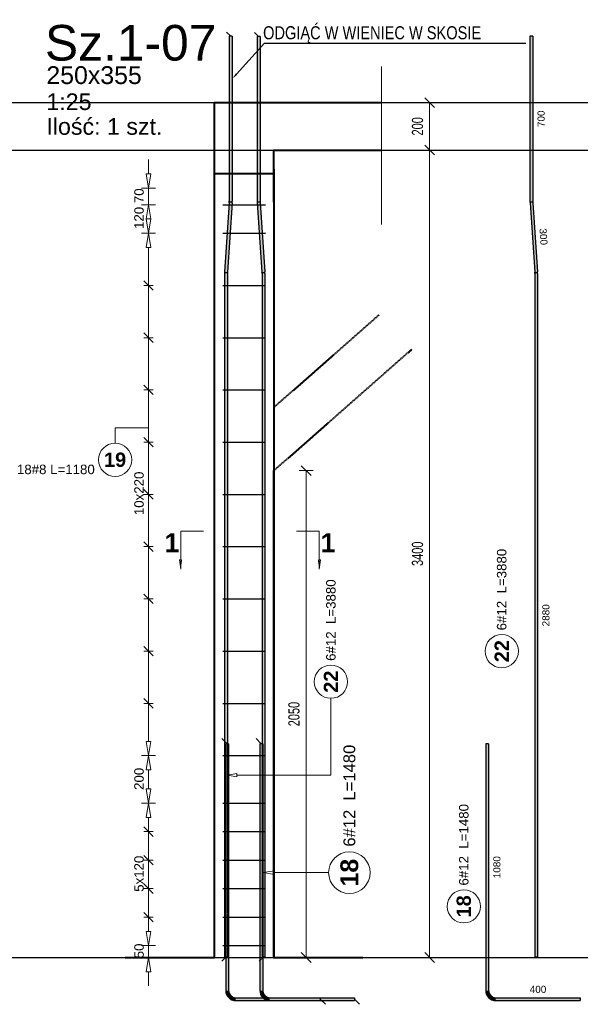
# Model space of a CAD drawing. Extents: x 3922 to 466978, y -142912 to 64503.
# Tile 43 of 62: x 421604 to 423966, y -123379 to -119233. Entities that reach past the tile are written whole.
import ezdxf
from ezdxf import colors
from ezdxf.entities.mleader import LeaderData, LeaderLine
from ezdxf.enums import TextEntityAlignment as Align
from ezdxf.math import Vec2, Vec3

# ---------------------------------------------------------------- set-up
doc = ezdxf.new("R2010")
doc.units = 0
doc.header["$LTSCALE"] = 10
doc.header["$MEASUREMENT"] = 0
doc.linetypes.add('HIDDEN', pattern=[0.375, 0.25, -0.125])
for name, color, linetype, lineweight in [('P-Linia1', 3, 'Continuous', 40), ('P-Linia3', 6, 'Continuous', 60), ('P-Opis', 1, 'Continuous', 18), ('P-Przerywana', 13, 'HIDDEN', 9), ('P-Wymiar', 254, 'Continuous', 9), ('RCAD_deskowanie', 3, 'Continuous', 40)]:
    doc.layers.add(name, color=color, linetype=linetype, lineweight=lineweight)
for name, color, linetype in [('RCAD_kształt pręta', 7, 'Continuous'), ('RCAD_opis kształtu pręta', 7, 'Continuous'), ('RCAD_opis rozkładu', 7, 'Continuous'), ('RCAD_pręt wyrzucony', 130, 'Continuous'), ('RCAD_rozkład pręta', 7, 'Continuous'), ('RCAD_symbole graficzne', 7, 'Continuous')]:
    doc.layers.add(name, color=color, linetype=linetype)
doc.styles.add('_Fd Opis', font='arial.ttf')
doc.styles.add('ROMANS', font='arial.ttf', dxfattribs={"width": 0.7})
doc.styles.add('style1', font='arial.ttf')
doc.styles.add('style3', font='arialbd.ttf')
doc.styles.add('style5', font='arialbd.ttf')
doc.dimstyles.new('A25', dxfattribs={"dimscale": 27, "dimtxt": 1.75, "dimasz": 0.06, "dimexe": 0, "dimexo": 0, "dimgap": 1, "dimtad": 1, "dimdec": 4, "dimrnd": 0.1, "dimdsep": 46, "dimtxsty": 'ROMANS', "dimblk": '[[[[[[[[', "dimcen": 2, "dimdle": 2, "dimse1": 1, "dimse2": 1, "dimclrd": 256, "dimclrt": 1, "dimadec": 0, "dimazin": 0, "dimtfac": 1, "dimtdec": 4, "dimtix": 1, "dimtmove": 2, "dimatfit": 3, "dimldrblk": '[[[[[[[[', "dimfxl": 0, "dimtvp": 0.6, "dimtolj": 1, "dimlwd": -1, "dimarcsym": 0})

# ---------------------------------------------------------------- blocks, each defined once
blk = doc.blocks.new('[[[[[[[[')
at = {"layer": 'P-Wymiar'}
for p, q in [((-12.7, -12.7), (12.7, 12.7)), ((0, 0), (-4.6, 0)), ((0, 18), (0, -18))]:
    blk.add_line(p, q, dxfattribs=at)
blk = doc.blocks.new('*D415')
at = {"layer": 'Defpoints', "color": 0, "transparency": 16777216}
for p in [(423128.1, -119582), (423330.8, -119582), (422674.4, -119782)]:
    blk.add_point(p, dxfattribs=at)
at = {"layer": 'P-Wymiar', "transparency": 16777216}
blk.add_line((423330.8, -119780.4), (423330.8, -119583.6), dxfattribs=at)
at = {"layer": 'P-Wymiar', "transparency": 16777216, "xscale": 1.62, "yscale": 1.62, "zscale": 1.62}
for p, rotation in [((423330.8, -119582), 90), ((423330.8, -119782), 270)]:
    blk.add_blockref('[[[[[[[[', p, dxfattribs=dict(at, rotation=rotation))
at = {"layer": 'P-Wymiar', "color": 1, "transparency": 16777216, "insert": (423279.7, -119682), "char_height": 47.25, "attachment_point": 5, "rotation": 90, "style": 'ROMANS'}
blk.add_mtext('\\A1;200', dxfattribs=at)
blk = doc.blocks.new('*D416')
at = {"layer": 'Defpoints', "color": 0, "transparency": 16777216}
for p in [(423087.1, -119782), (423087.1, -123182), (423330.8, -123182)]:
    blk.add_point(p, dxfattribs=at)
at = {"layer": 'P-Wymiar', "transparency": 16777216}
blk.add_line((423330.8, -119783.6), (423330.8, -123180.4), dxfattribs=at)
at = {"layer": 'P-Wymiar', "transparency": 16777216, "xscale": 1.62, "yscale": 1.62, "zscale": 1.62}
for p, rotation in [((423330.8, -119782), 90), ((423330.8, -123182), 270)]:
    blk.add_blockref('[[[[[[[[', p, dxfattribs=dict(at, rotation=rotation))
at = {"layer": 'P-Wymiar', "color": 1, "transparency": 16777216, "insert": (423279.7, -121482), "char_height": 47.25, "attachment_point": 5, "rotation": 90, "style": 'ROMANS'}
blk.add_mtext('\\A1;3400', dxfattribs=at)
blk = doc.blocks.new('*D417')
at = {"layer": 'Defpoints', "color": 0, "transparency": 16777216}
for p in [(422674.4, -121132), (422674.4, -123182), (422810.4, -123182)]:
    blk.add_point(p, dxfattribs=at)
at = {"layer": 'P-Wymiar', "transparency": 16777216}
blk.add_line((422810.4, -121133.6), (422810.4, -123180.4), dxfattribs=at)
at = {"layer": 'P-Wymiar', "transparency": 16777216, "xscale": 1.62, "yscale": 1.62, "zscale": 1.62}
for p, rotation in [((422810.4, -121132), 90), ((422810.4, -123182), 270)]:
    blk.add_blockref('[[[[[[[[', p, dxfattribs=dict(at, rotation=rotation))
at = {"layer": 'P-Wymiar', "color": 1, "transparency": 16777216, "insert": (422759.3, -122157), "char_height": 47.25, "attachment_point": 5, "rotation": 90, "style": 'ROMANS'}
blk.add_mtext('\\A1;2050', dxfattribs=at)

msp = doc.modelspace()

# ---------------------------------------------------------------- hatches: boundary and pattern name
at = {"layer": 'RCAD_kształt pręta'}
for points in [[(422486.84226, -119302.99226), (422498.84226, -119302.99226), (422498.84226, -119997.41326), (422486.84226, -119997.41326)], [(422604.41787, -119304.09889), (422616.41787, -119304.09889), (422616.41787, -119997.41326), (422604.41787, -119997.41326)], [(422486.63419, -120003.52953), (422498.60645, -120004.34504), (422478.76605, -120295.61847), (422466.7938, -120294.80296)], [(422604.65368, -120004.34504), (422616.62594, -120003.52953), (422636.46633, -120294.80296), (422624.49408, -120295.61847)], [(422466.55799, -120301.73474), (422478.55799, -120301.73474), (422478.55799, -123180.67669), (422466.55799, -123180.67669)], [(422624.70214, -120301.73474), (422636.70214, -120301.73474), (422636.70214, -123180.67669), (422624.70214, -123180.67669)], [(422471.79089, -122282.39868), (422483.79089, -122282.39868), (422483.79089, -123321.37389), (422471.79089, -123321.37389)], [(422615.40666, -122282.39868), (422627.40666, -122282.39868), (422627.40666, -123321.37389), (422615.40666, -123321.37389)], [(422513.79089, -123363.37389), (422513.79089, -123351.37389), (422870.19726, -123351.37389), (422870.19726, -123363.37389)], [(422657.40666, -123363.37389), (422657.40666, -123351.37389), (423013.81303, -123351.37389), (423013.81303, -123363.37389)]]:
    msp.add_hatch(color=4, dxfattribs=at).paths.add_polyline_path(points, flags=0)
h = msp.add_hatch(color=4, dxfattribs=at)
edge = h.paths.add_edge_path(flags=0)
edge.add_line((422498.60645, -120004.34504), (422486.63419, -120003.52953))
edge.add_arc((422396.84226, -119997.41326), 90, -3.89674277, 0)
edge.add_line((422486.84226, -119997.41326), (422498.84226, -119997.41326))
edge.add_arc((422396.84226, -119997.41326), 102, 356.10325723, 360, ccw=False)
h = msp.add_hatch(color=4, dxfattribs=at)
edge = h.paths.add_edge_path(flags=0)
edge.add_line((422604.41787, -119997.41326), (422616.41787, -119997.41326))
edge.add_arc((422706.41787, -119997.41326), 90, 180, 183.89674277)
edge.add_line((422616.62594, -120003.52953), (422604.65368, -120004.34504))
edge.add_arc((422706.41787, -119997.41326), 102, 540, 543.89674277, ccw=False)
h = msp.add_hatch(color=4, dxfattribs=at)
edge = h.paths.add_edge_path(flags=0)
edge.add_line((422466.7938, -120294.80296), (422478.76605, -120295.61847))
edge.add_arc((422568.55799, -120301.73474), 90, 176.10325723, 180)
edge.add_line((422478.55799, -120301.73474), (422466.55799, -120301.73474))
edge.add_arc((422568.55799, -120301.73474), 102, 536.10325723, 540, ccw=False)
h = msp.add_hatch(color=4, dxfattribs=at)
edge = h.paths.add_edge_path(flags=0)
edge.add_line((422636.70214, -120301.73474), (422624.70214, -120301.73474))
edge.add_arc((422534.70214, -120301.73474), 90, 0, 3.89674277)
edge.add_line((422624.49408, -120295.61847), (422636.46633, -120294.80296))
edge.add_arc((422534.70214, -120301.73474), 102, 360, 363.89674277, ccw=False)
h = msp.add_hatch(color=4, dxfattribs=at)
edge = h.paths.add_edge_path(flags=0)
edge.add_line((422471.79089, -123321.37389), (422483.79089, -123321.37389))
edge.add_arc((422513.79089, -123321.37389), 30, 180, 270)
edge.add_line((422513.79089, -123351.37389), (422513.79089, -123363.37389))
edge.add_arc((422513.79089, -123321.37389), 42, 540, 630, ccw=False)
h = msp.add_hatch(color=4, dxfattribs=at)
edge = h.paths.add_edge_path(flags=0)
edge.add_line((422615.40666, -123321.37389), (422627.40666, -123321.37389))
edge.add_arc((422657.40666, -123321.37389), 30, 180, 270)
edge.add_line((422657.40666, -123351.37389), (422657.40666, -123363.37389))
edge.add_arc((422657.40666, -123321.37389), 42, 540, 630, ccw=False)
at = {"layer": 'RCAD_pręt wyrzucony'}
for points in [[(423753.34529, -119302.99226), (423765.34529, -119302.99226), (423765.34529, -119997.41326), (423753.34529, -119997.41326)], [(423753.5811, -120004.34504), (423765.55336, -120003.52953), (423785.39375, -120294.80296), (423773.4215, -120295.61847)], [(423773.62956, -120301.73474), (423785.62956, -120301.73474), (423785.62956, -123180.67669), (423773.62956, -123180.67669)], [(423567.09365, -122282.39868), (423579.09365, -122282.39868), (423579.09365, -123321.37389), (423567.09365, -123321.37389)], [(423609.09365, -123363.37389), (423609.09365, -123351.37389), (423965.50002, -123351.37389), (423965.50002, -123363.37389)]]:
    msp.add_hatch(color=4, dxfattribs=at).paths.add_polyline_path(points, flags=0)
h = msp.add_hatch(color=4, dxfattribs=at)
edge = h.paths.add_edge_path(flags=0)
edge.add_line((423753.34529, -119997.41326), (423765.34529, -119997.41326))
edge.add_arc((423855.34529, -119997.41326), 90, 180, 183.89674277)
edge.add_line((423765.55336, -120003.52953), (423753.5811, -120004.34504))
edge.add_arc((423855.34529, -119997.41326), 102, 540, 543.89674277, ccw=False)
h = msp.add_hatch(color=4, dxfattribs=at)
edge = h.paths.add_edge_path(flags=0)
edge.add_line((423785.62956, -120301.73474), (423773.62956, -120301.73474))
edge.add_arc((423683.62956, -120301.73474), 90, -0.00000001, 3.89674276)
edge.add_line((423773.4215, -120295.61847), (423785.39375, -120294.80296))
edge.add_arc((423683.62956, -120301.73474), 102, 359.99999999, 363.89674276, ccw=False)
h = msp.add_hatch(color=4, dxfattribs=at)
edge = h.paths.add_edge_path(flags=0)
edge.add_line((423567.09365, -123321.37389), (423579.09365, -123321.37389))
edge.add_arc((423609.09365, -123321.37389), 30, 180, 270)
edge.add_line((423609.09365, -123351.37389), (423609.09365, -123363.37389))
edge.add_arc((423609.09365, -123321.37389), 42, 540, 630, ccw=False)
at = {"layer": 'RCAD_symbole graficzne', "linetype": 'Continuous', "lineweight": 0}
for points in [[(422282.26633, -121547.2369), (422282.26633, -121507.2369), (422287.96819, -121507.2369)], [(422865.44232, -121547.2369), (422865.44232, -121507.2369), (422859.74046, -121507.2369)]]:
    msp.add_hatch(color=7, dxfattribs=at).paths.add_polyline_path(points, flags=0)

# ---------------------------------------------------------------- linework, layer by layer
at = {"layer": 'Defpoints'}
for p in [(394953.25392, -119581.97622), (394953.25392, -119781.97622), (382133.5222, -123181.97622), (395614.1618, -123181.97622), (387531.97264, -123181.97622), (401012.61224, -123181.97622), (379175.3442, -123181.97622), (392655.9838, -123181.97622), (384573.79464, -123181.97622), (398054.43424, -123181.97622)]:
    msp.add_xline(p, (1, 0), dxfattribs=at)
at = {"layer": 'P-Linia1', "linetype": 'HIDDEN'}
for points in [[(422674.37204, -120865.72169), (423118.04938, -120475.64456)], [(422674.36595, -123181.97622), (422674.43098, -121131.97622), (423256.39448, -120620.31914)]]:
    msp.add_lwpolyline(points, dxfattribs=at)
at = {"layer": 'P-Linia1'}
msp.add_lwpolyline([(422424.37204, -123181.97622), (422424.37204, -121085.51944)], dxfattribs=at)
at = {"layer": 'P-Przerywana', "color": 21}
msp.add_lwpolyline([(423128.13139, -119429.3775), (423128.13139, -120094.78907)], dxfattribs=at)
at = {"layer": 'RCAD_deskowanie'}
for points in [[(422424.37204, -123181.97622), (422424.37204, -119581.97622), (423128.13139, -119581.97622)], [(422674.37204, -120001.97622), (422674.37204, -119781.97622), (423128.13139, -119781.97622)], [(422674.37204, -119861.97622), (422674.37204, -123181.97622)], [(422047.78093, -123181.97622), (422424.38316, -123181.97622)], [(422672.81871, -123181.97622), (423049.42093, -123181.97622)]]:
    msp.add_lwpolyline(points, dxfattribs=at)
at = {"layer": 'RCAD_deskowanie', "linetype": 'HIDDEN'}
msp.add_lwpolyline([(422674.37204, -119881.97622), (422674.37204, -119881.97622), (422424.37204, -119881.97622)], dxfattribs=at)
at = {"layer": 'RCAD_kształt pręta', "color": 2, "lineweight": 5}
for p, q in [((422492.84226, -119302.99226), (422475.34226, -119285.49226)), ((422610.41787, -119304.09889), (422592.91787, -119286.59889)), ((422477.79089, -122282.39868), (422455.91589, -122260.52368)), ((422621.40666, -122282.39868), (422599.53166, -122260.52368)), ((422472.55799, -123180.67669), (422455.05799, -123198.17669)), ((422630.70214, -123180.67669), (422613.20214, -123198.17669)), ((422870.19726, -123357.37389), (422892.07226, -123379.24889)), ((423013.81303, -123357.37389), (423035.68803, -123379.24889))]:
    msp.add_line(p, q, dxfattribs=at)
at = {"layer": 'RCAD_kształt pręta', "color": 4}
for p, q in [((422486.84226, -119302.99226), (422486.84226, -119997.41326)), ((422498.84226, -119302.99226), (422486.84226, -119302.99226)), ((422498.84226, -119302.99226), (422498.84226, -119997.41326)), ((422604.41787, -119304.09889), (422604.41787, -119997.41326)), ((422616.41787, -119304.09889), (422604.41787, -119304.09889)), ((422616.41787, -119304.09889), (422616.41787, -119997.41326)), ((422486.63419, -120003.52953), (422466.7938, -120294.80296)), ((422498.60645, -120004.34504), (422478.76605, -120295.61847)), ((422604.65368, -120004.34504), (422624.49408, -120295.61847)), ((422616.62594, -120003.52953), (422636.46633, -120294.80296)), ((422466.55799, -120301.73474), (422466.55799, -123180.67669)), ((422478.55799, -120301.73474), (422478.55799, -123180.67669)), ((422624.70214, -120301.73474), (422624.70214, -123180.67669)), ((422636.70214, -120301.73474), (422636.70214, -123180.67669)), ((422471.79089, -122282.39868), (422471.79089, -123321.37389)), ((422483.79089, -122282.39868), (422471.79089, -122282.39868)), ((422483.79089, -122282.39868), (422483.79089, -123321.37389)), ((422615.40666, -122282.39868), (422615.40666, -123321.37389)), ((422627.40666, -122282.39868), (422615.40666, -122282.39868)), ((422627.40666, -122282.39868), (422627.40666, -123321.37389)), ((422478.55799, -123180.67669), (422466.55799, -123180.67669)), ((422636.70214, -123180.67669), (422624.70214, -123180.67669)), ((422513.79089, -123351.37389), (422870.19726, -123351.37389)), ((422657.40666, -123351.37389), (423013.81303, -123351.37389)), ((422870.19726, -123351.37389), (422870.19726, -123363.37389)), ((423013.81303, -123351.37389), (423013.81303, -123363.37389)), ((422513.79089, -123363.37389), (422870.19726, -123363.37389)), ((422657.40666, -123363.37389), (423013.81303, -123363.37389))]:
    msp.add_line(p, q, dxfattribs=at)
for centre, radius, start, end in [((422396.84226, -119997.41326), 90, 356.10325723, 0), ((422396.84226, -119997.41326), 102, 356.10325723, 0), ((422706.41787, -119997.41326), 102, 180, 183.89674277), ((422706.41787, -119997.41326), 90, 180, 183.89674277), ((422568.55799, -120301.73474), 102, 176.10325723, 180), ((422568.55799, -120301.73474), 90, 176.10325723, 180), ((422534.70214, -120301.73474), 90, 360, 3.89674277), ((422534.70214, -120301.73474), 102, 360, 3.89674277), ((422513.79089, -123321.37389), 42, 180, 270), ((422513.79089, -123321.37389), 30, 180, 270), ((422657.40666, -123321.37389), 42, 180, 270), ((422657.40666, -123321.37389), 30, 180, 270)]:
    msp.add_arc(centre, radius, start, end, dxfattribs=at)
at = {"layer": 'RCAD_opis kształtu pręta', "color": 8, "lineweight": 0}
for p, q in [((422914.8851, -122140.32384), (422914.8851, -122090.67964)), ((422914.8851, -122414.07287), (422914.8851, -122140.32384)), ((422478.55799, -122414.07287), (422518.55799, -122407.4062)), ((422518.55799, -122420.73953), (422478.55799, -122414.07287)), ((422518.55799, -122420.73953), (422518.55799, -122407.4062)), ((422914.8851, -122414.07287), (422518.55799, -122414.07287)), ((422627.40666, -122824.85896), (422677.40666, -122816.52562)), ((422677.40666, -122833.19229), (422627.40666, -122824.85896)), ((422677.40666, -122833.19229), (422677.40666, -122816.52562)), ((422734.56634, -122824.85896), (422677.40666, -122824.85896)), ((422734.56634, -122824.85896), (422734.56634, -122824.85896)), ((422734.56634, -122824.85896), (422905.25551, -122824.85896))]:
    msp.add_line(p, q, dxfattribs=at)
for centre, radius in [((422914.8851, -122020.67964), 70), ((422992.75551, -122824.85896), 87.5)]:
    msp.add_circle(centre, radius, dxfattribs=at)
at = {"layer": 'RCAD_opis rozkładu', "color": 8, "lineweight": 0}
for p, q in [((422146.44808, -119821.97622), (422146.44808, -119881.97622)), ((422146.44808, -119941.97622), (422136.44808, -119881.97622)), ((422156.44808, -119881.97622), (422136.44808, -119881.97622)), ((422156.44808, -119881.97622), (422146.44808, -119941.97622)), ((422116.44808, -119941.97622), (422176.44808, -119941.97622)), ((422146.44808, -120011.97622), (422146.44808, -119941.97622)), ((422116.44808, -120011.97622), (422176.44808, -120011.97622)), ((422136.44808, -120071.97622), (422146.44808, -120011.97622)), ((422146.44808, -120011.97622), (422156.44808, -120071.97622)), ((422136.44808, -120071.97622), (422156.44808, -120071.97622)), ((422146.44808, -120131.97622), (422136.44808, -120071.97622)), ((422156.44808, -120071.97622), (422136.44808, -120071.97622)), ((422146.44808, -120071.97622), (422146.44808, -120071.97622)), ((422156.44808, -120071.97622), (422146.44808, -120131.97622)), ((422146.44808, -120071.97622), (422146.44808, -120071.97622)), ((422116.44808, -120131.97622), (422176.44808, -120131.97622)), ((422116.44808, -120131.97622), (422176.44808, -120131.97622)), ((422136.44808, -120191.97622), (422146.44808, -120131.97622)), ((422146.44808, -120131.97622), (422156.44808, -120191.97622)), ((422136.44808, -120191.97622), (422156.44808, -120191.97622)), ((422146.44808, -120351.97622), (422146.44808, -120191.97622)), ((422166.44808, -120371.97622), (422126.44808, -120331.97622)), ((422126.44808, -120351.97622), (422166.44808, -120351.97622)), ((422146.44808, -120571.97622), (422146.44808, -120351.97622)), ((422166.44808, -120591.97622), (422126.44808, -120551.97622)), ((422126.44808, -120571.97622), (422166.44808, -120571.97622)), ((422146.44808, -120791.97622), (422146.44808, -120571.97622)), ((422166.44808, -120811.97622), (422126.44808, -120771.97622)), ((422126.44808, -120791.97622), (422166.44808, -120791.97622)), ((422146.44808, -121011.97622), (422146.44808, -120791.97622)), ((422005.66313, -120951.62571), (422146.44808, -120951.62571)), ((422005.66313, -120951.62571), (422005.66313, -121016.31625)), ((422166.44808, -121031.97622), (422126.44808, -120991.97622)), ((422126.44808, -121011.97622), (422166.44808, -121011.97622)), ((422146.44808, -121231.97622), (422146.44808, -121011.97622)), ((422166.44808, -121251.97622), (422126.44808, -121211.97622)), ((422126.44808, -121231.97622), (422166.44808, -121231.97622)), ((422146.44808, -121341.97622), (422146.44808, -121231.97622)), ((422146.44808, -121341.97622), (422146.44808, -121451.97622)), ((422126.44808, -121431.97622), (422166.44808, -121471.97622)), ((422126.44808, -121451.97622), (422166.44808, -121451.97622)), ((422146.44808, -121451.97622), (422146.44808, -121671.97622)), ((422126.44808, -121651.97622), (422166.44808, -121691.97622)), ((422126.44808, -121671.97622), (422166.44808, -121671.97622)), ((422146.44808, -121671.97622), (422146.44808, -121891.97622)), ((422126.44808, -121871.97622), (422166.44808, -121911.97622)), ((422126.44808, -121891.97622), (422166.44808, -121891.97622)), ((422146.44808, -121891.97622), (422146.44808, -122111.97622)), ((422126.44808, -122091.97622), (422166.44808, -122131.97622)), ((422126.44808, -122111.97622), (422166.44808, -122111.97622)), ((422146.44808, -122111.97622), (422146.44808, -122271.97622)), ((422146.44808, -122331.97622), (422136.44808, -122271.97622)), ((422156.44808, -122271.97622), (422136.44808, -122271.97622)), ((422156.44808, -122271.97622), (422146.44808, -122331.97622)), ((422116.44808, -122331.97622), (422176.44808, -122331.97622)), ((422116.44808, -122331.97622), (422176.44808, -122331.97622)), ((422136.44808, -122391.97622), (422146.44808, -122331.97622)), ((422146.44808, -122331.97622), (422156.44808, -122391.97622)), ((422136.44808, -122391.97622), (422156.44808, -122391.97622)), ((422146.44808, -122431.97622), (422146.44808, -122391.97622)), ((422146.44808, -122431.97622), (422146.44808, -122471.97622)), ((422146.44808, -122531.97622), (422136.44808, -122471.97622)), ((422156.44808, -122471.97622), (422136.44808, -122471.97622)), ((422156.44808, -122471.97622), (422146.44808, -122531.97622)), ((422116.44808, -122531.97622), (422176.44808, -122531.97622)), ((422116.44808, -122531.97622), (422176.44808, -122531.97622)), ((422136.44808, -122591.97622), (422146.44808, -122531.97622)), ((422146.44808, -122531.97622), (422156.44808, -122591.97622)), ((422136.44808, -122591.97622), (422156.44808, -122591.97622)), ((422146.44808, -122651.97622), (422146.44808, -122591.97622)), ((422166.44808, -122671.97622), (422126.44808, -122631.97622)), ((422126.44808, -122651.97622), (422166.44808, -122651.97622)), ((422146.44808, -122771.97622), (422146.44808, -122651.97622)), ((422166.44808, -122791.97622), (422126.44808, -122751.97622)), ((422126.44808, -122771.97622), (422166.44808, -122771.97622)), ((422146.44808, -122831.97622), (422146.44808, -122771.97622)), ((422146.44808, -122831.97622), (422146.44808, -122891.97622)), ((422126.44808, -122871.97622), (422166.44808, -122911.97622)), ((422126.44808, -122891.97622), (422166.44808, -122891.97622)), ((422146.44808, -122891.97622), (422146.44808, -123011.97622)), ((422126.44808, -122991.97622), (422166.44808, -123031.97622)), ((422126.44808, -123011.97622), (422166.44808, -123011.97622)), ((422146.44808, -123011.97622), (422146.44808, -123071.97622)), ((422146.44808, -123131.97622), (422136.44808, -123071.97622)), ((422156.44808, -123071.97622), (422136.44808, -123071.97622)), ((422156.44808, -123071.97622), (422146.44808, -123131.97622)), ((422116.44808, -123131.97622), (422176.44808, -123131.97622)), ((422146.44808, -123131.97622), (422146.44808, -123181.97622)), ((422116.44808, -123181.97622), (422176.44808, -123181.97622)), ((422136.44808, -123241.97622), (422146.44808, -123181.97622)), ((422146.44808, -123181.97622), (422156.44808, -123241.97622)), ((422136.44808, -123241.97622), (422156.44808, -123241.97622)), ((422146.44808, -123301.97622), (422146.44808, -123241.97622))]:
    msp.add_line(p, q, dxfattribs=at)
msp.add_circle((422005.66313, -121086.31625), 70, dxfattribs=at)
at = {"layer": 'RCAD_pręt wyrzucony', "color": 4}
for p, q in [((423753.34529, -119302.99226), (423753.34529, -119997.41326)), ((423765.34529, -119302.99226), (423753.34529, -119302.99226)), ((423765.34529, -119302.99226), (423765.34529, -119997.41326)), ((423753.5811, -120004.34504), (423773.4215, -120295.61847)), ((423765.55336, -120003.52953), (423785.39375, -120294.80296)), ((423773.62956, -120301.73474), (423773.62956, -123180.67669)), ((423785.62956, -120301.73474), (423785.62956, -123180.67669)), ((423567.09365, -122282.39868), (423567.09365, -123321.37389)), ((423579.09365, -122282.39868), (423567.09365, -122282.39868)), ((423579.09365, -122282.39868), (423579.09365, -123321.37389)), ((423785.62956, -123180.67669), (423773.62956, -123180.67669)), ((423609.09365, -123351.37389), (423965.50002, -123351.37389)), ((423965.50002, -123351.37389), (423965.50002, -123363.37389)), ((423609.09365, -123363.37389), (423965.50002, -123363.37389))]:
    msp.add_line(p, q, dxfattribs=at)
at = {"layer": 'RCAD_pręt wyrzucony', "color": 8, "lineweight": 0}
for centre in [(423634.4215, -121892.0808), (423474.70525, -122966.76203)]:
    msp.add_circle(centre, 70, dxfattribs=at)
at = {"layer": 'RCAD_pręt wyrzucony', "color": 4}
for centre, radius, start, end in [((423855.34529, -119997.41326), 102, 180, 183.89674277), ((423855.34529, -119997.41326), 90, 180, 183.89674277), ((423683.62956, -120301.73474), 90, 359.99999999, 3.89674276), ((423683.62956, -120301.73474), 102, 359.99999999, 3.89674276), ((423609.09365, -123321.37389), 42, 180, 270), ((423609.09365, -123321.37389), 30, 180, 270)]:
    msp.add_arc(centre, radius, start, end, dxfattribs=at)
at = {"layer": 'RCAD_rozkład pręta', "color": 7, "linetype": 'ByBlock', "lineweight": 30}
for p, q in [((422459.37204, -120011.97622), (422639.37204, -120011.97622)), ((422459.37204, -120131.97622), (422639.37204, -120131.97622)), ((422459.37204, -120351.97622), (422639.37204, -120351.97622)), ((422459.37204, -120571.97622), (422639.37204, -120571.97622)), ((422459.37204, -120791.97622), (422639.37204, -120791.97622)), ((422459.37204, -121011.97622), (422639.37204, -121011.97622)), ((422459.37204, -121231.97622), (422639.37204, -121231.97622)), ((422459.37204, -121451.97622), (422639.37204, -121451.97622)), ((422459.37204, -121671.97622), (422639.37204, -121671.97622)), ((422459.37204, -121891.97622), (422639.37204, -121891.97622)), ((422459.37204, -122111.97622), (422639.37204, -122111.97622)), ((422459.37204, -122331.97622), (422639.37204, -122331.97622)), ((422459.37204, -122531.97622), (422639.37204, -122531.97622)), ((422459.37204, -122651.97622), (422639.37204, -122651.97622)), ((422459.37204, -122771.97622), (422639.37204, -122771.97622)), ((422459.37204, -122891.97622), (422639.37204, -122891.97622)), ((422459.37204, -123011.97622), (422639.37204, -123011.97622)), ((422459.37204, -123131.97622), (422639.37204, -123131.97622))]:
    msp.add_line(p, q, dxfattribs=at)
at = {"layer": 'RCAD_symbole graficzne', "color": 7, "linetype": 'Continuous', "lineweight": 0}
for p, q in [((422282.26633, -121387.2369), (422378.26633, -121387.2369)), ((422282.26633, -121547.2369), (422282.26633, -121387.2369)), ((422865.44232, -121387.2369), (422769.44232, -121387.2369)), ((422865.44232, -121547.2369), (422865.44232, -121387.2369)), ((422282.26633, -121507.2369), (422276.56447, -121507.2369)), ((422282.26633, -121547.2369), (422276.56447, -121507.2369)), ((422865.44232, -121507.2369), (422871.14419, -121507.2369)), ((422865.44232, -121547.2369), (422871.14419, -121507.2369))]:
    msp.add_line(p, q, dxfattribs=at)

# ---------------------------------------------------------------- texts
at = {"layer": 'P-Linia3', "style": '_Fd Opis'}
msp.add_text('Sz.1-07', height=150, dxfattribs=at).set_placement((422071.25417, -119330.02892), align=Align.MIDDLE)
at = {"layer": 'P-Linia3', "color": 3, "style": '_Fd Opis'}
msp.add_text('250x355', height=75, dxfattribs=at).set_placement((421917.09372, -119466.39551), align=Align.MIDDLE)
at = {"layer": 'P-Linia3', "char_height": 70, "attachment_point": 1, "style": '_Fd Opis'}
for s, insert in [('1:25', (421716.08758, -119543.32642)), ('Ilość: 1 szt.', (421716.08758, -119647.48674))]:
    msp.add_mtext(s, dxfattribs=dict(at, insert=insert))
at = {"layer": 'RCAD_opis kształtu pręta', "color": 1, "attachment_point": 5, "rotation": 90}
for s, insert, char_height, style in [('6#12  L=3880', (422914.8851, -121761.37541), 40, 'style1'), ('22', (422914.8851, -122020.67964), 60, 'style3'), ('6#12  L=1480', (422992.75551, -122500.72867), 50, 'style1'), ('18', (422992.75551, -122824.85896), 75, 'style3')]:
    msp.add_mtext(s, dxfattribs=dict(at, insert=insert, char_height=char_height, style=style))
at = {"layer": 'RCAD_opis rozkładu', "color": 2, "char_height": 40, "attachment_point": 7, "rotation": 90, "style": 'style1'}
for s, insert in [('70', (422126.871, -120005.39369)), ('120', (422126.871, -120114.2136)), ('10x220', (422126.871, -121319.26135)), ('200', (422126.871, -122476.43734)), ('5x120', (422126.871, -122905.60515)), ('50', (422126.871, -123185.5574))]:
    msp.add_mtext(s, dxfattribs=dict(at, insert=insert))
at = {"layer": 'RCAD_opis rozkładu', "color": 1, "insert": (422005.66313, -121086.31625), "char_height": 60, "attachment_point": 5, "style": 'style3'}
msp.add_mtext('19', dxfattribs=at)
at = {"layer": 'RCAD_opis rozkładu', "color": 2, "insert": (421756.11334, -121126.99838), "char_height": 40, "attachment_point": 5, "style": 'style1'}
msp.add_mtext('18#8 L=1180', dxfattribs=at)
at = {"layer": 'RCAD_pręt wyrzucony', "color": 1, "attachment_point": 5}
for s, insert, char_height, rotation, style in [('700', (423800.34529, -119650.20276), 30, 90, 'style1'), ('300', (423810.39264, -120146.7877), 30, 273.89674278, 'style1'), ('2880', (423820.62956, -121741.20571), 30, 90.00000001, 'style1'), ('22', (423634.4215, -121892.0808), 60, 90, 'style3'), ('1080', (423614.09365, -122801.88628), 30, 90, 'style1'), ('18', (423474.70525, -122966.76203), 60, 90, 'style3')]:
    msp.add_mtext(s, dxfattribs=dict(at, insert=insert, char_height=char_height, rotation=rotation, style=style))
at = {"layer": 'RCAD_pręt wyrzucony', "color": 2, "char_height": 40, "attachment_point": 5, "rotation": 90, "style": 'style1'}
for s, insert in [('6#12  L=3880', (423634.4215, -121632.77657)), ('6#12  L=1480', (423474.70525, -122707.4578))]:
    msp.add_mtext(s, dxfattribs=dict(at, insert=insert))
at = {"layer": 'RCAD_pręt wyrzucony', "color": 1, "insert": (423787.29683, -123316.37389), "char_height": 30, "attachment_point": 5, "style": 'style1'}
msp.add_mtext('400', dxfattribs=at)
at = {"layer": 'RCAD_symbole graficzne', "color": 73, "char_height": 80, "attachment_point": 5, "style": 'style5'}
for insert in [(422244.97302, -121435.43336), (422902.73564, -121435.43336)]:
    msp.add_mtext('1', dxfattribs=dict(at, insert=insert))

# ---------------------------------------------------------------- dimensions: what is measured, and where the dimension line sits
at = {"layer": 'P-Wymiar'}
for base, p1, p2, picture, middle in [((423330.8148, -119581.97622), (422674.37204, -119781.97622), (423128.13139, -119581.97622), '*D415', (423279.69023, -119681.97622)), ((423330.8148, -123181.97622), (423087.09009, -119781.97622), (423087.09009, -123181.97622), '*D416', (423279.67411, -121481.97622)), ((422810.38485, -123181.97622), (422674.43098, -121131.97622), (422674.36595, -123181.97622), '*D417', (422759.26028, -122156.97622))]:
    dim = msp.add_linear_dim(base=base, p1=p1, p2=p2, angle=90, dimstyle='A25', override={"dimfxl": 0.18, "dimfxlon": 1}, dxfattribs=at)
    dim.commit()
    dim.dimension.update_dxf_attribs({"geometry": picture, "text_midpoint": middle})

# ---------------------------------------------------------------- leaders
at = {"layer": 'P-Opis'}
ml = msp.add_multileader_mtext('Standard', dxfattribs=at)
ml.set_content('{\\W0.8;ODGIĄĆ W WIENIEC W SKOSIE}', color=256, style='_Fd Opis')
ml.set_leader_properties()
ml.build(insert=Vec2(0, 0))
ml.multileader.update_dxf_attribs({"has_dogleg": 0, "text_left_attachment_type": 6, "text_right_attachment_type": 6, "arrow_head_size": 25})
ctx = ml.context
ctx.base_point, ctx.char_height, ctx.arrow_head_size, ctx.landing_gap_size, ctx.plane_origin = Vec3(422634.77416, -119331.53672), 55, 25, 0.5, Vec3(420812.94547, -119436.45272)
ctx.left_attachment, ctx.right_attachment, ctx.text_align_type = 6, 6, 2
notes = []
notes.append((ctx, [(0, (1, 1, 0), (422322.00465, -119331.53672), (1, 0), 312.76951, [(1, [(422499.82248, -119481.1231)], 0, [])])]))
ctx.mtext.insert, ctx.mtext.rotation, ctx.mtext.alignment, ctx.mtext.line_spacing_factor, ctx.mtext.line_spacing_style = Vec3(423547.65888, -119260.40438), 6.2831853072, 3, 0.914286, 2
for ctx, leaders in notes:
    for number, flags, end, landing, length, lines in leaders:
        leader = LeaderData()
        leader.index, (leader.has_last_leader_line, leader.has_dogleg_vector, leader.attachment_direction) = number, flags
        leader.last_leader_point, leader.dogleg_vector, leader.dogleg_length = Vec3(end), Vec3(landing), length
        for number, points, colour, breaks in lines:
            line = LeaderLine()
            line.index, line.vertices, line.color, line.breaks = number, Vec3.list(points), colors.encode_raw_color(colour), breaks
            leader.lines.append(line)
        ctx.leaders.append(leader)

doc.saveas('drawing.dxf')
